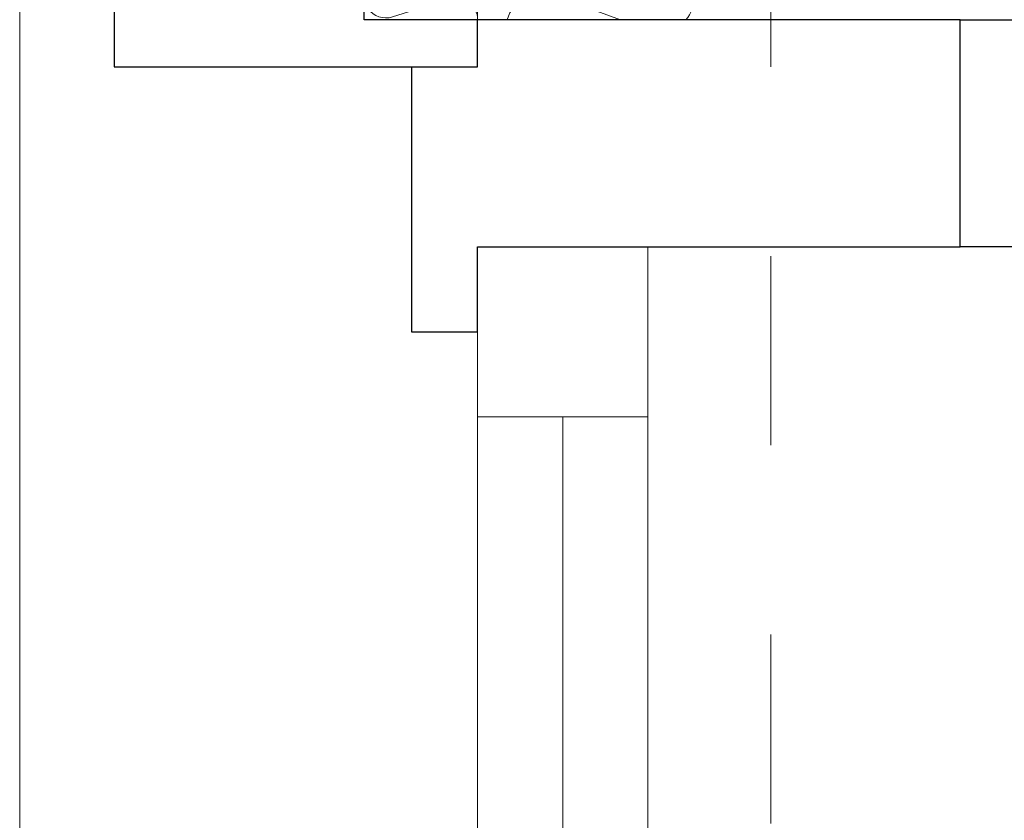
# Model space of a CAD drawing. Header units: metres. Extents: x -180 to 4, y -49 to 6.
# Tile 74 of 256: x -176.018 to -175.498, y -20.595 to -20.172. Entities that reach past the tile are written whole.
import ezdxf

# ---------------------------------------------------------------- set-up
doc = ezdxf.new("R2010")
doc.units = ezdxf.units.M
doc.header["$LTSCALE"] = 0.05
doc.header["$PDMODE"] = 1
doc.header["$PDSIZE"] = -2
doc.linetypes.add('Linienart-20', pattern=[2.116531, 1.058062, -1.058469])
doc.linetypes.add('Linienart-34', pattern=[4.233, 2.116, -2.117])
doc.layers.get('0').update_dxf_attribs({"lineweight": 25})
for name, color, linetype, lineweight, true_color in [('30 -33 Aussenwände- 7 Fassade_ Elemente', 7, 'Continuous', 9, 0x00aacc), ('30 -35 Decken- 1 Konstruktion-Träger- Stahlbeton', 7, 'Continuous', 13, 0x33aa00), ('70 -73 Bauteildarst.- 3 verdeckt 0.35', 4, 'Linienart-34', 35, 0x00ffff), ('70 -76 Bemaßung- 2 Allgemein', 7, 'Continuous', 5, 0x6666cc), ('CW-Unsichtbar', 7, 'Continuous', 9, 0x599559)]:
    doc.layers.add(name, color=color, linetype=linetype, lineweight=lineweight, true_color=true_color)
doc.layers.add('Keine', color=7, linetype='Continuous', lineweight=9)
doc.styles.add('Arial', font='arial.ttf')
doc.dimstyles.new('k+k_klein', dxfattribs={"dimtxt": 0.100689, "dimasz": 0.05302, "dimexe": 0.05, "dimexo": 0.15, "dimgap": 0.005, "dimtad": 1, "dimdec": 3, "dimtxsty": 'Arial', "dimblk": 'VW_SLASH-2', "dimblk1": 'VW_SLASH-2', "dimblk2": 'VW_SLASH-2', "dimcen": 0, "dimdle": 0.025, "dimadec": 3, "dimazin": 0, "dimtfac": 0.75, "dimtdec": 3, "dimtix": 1, "dimtmove": 0, "dimatfit": 0, "dimldrblk": 'VW_FILLEDARROW', "dimfxl": 0.1, "dimfxlon": 1, "dimfrac": 2, "dimtolj": 1, "dimarcsym": 0})

# ---------------------------------------------------------------- blocks, each defined once
blk = doc.blocks.new('Gruppe-8')
at = {"layer": '30 -33 Aussenwände- 7 Fassade_ Elemente', "lineweight": 9, "transparency": 33554687, "flags": 128}
for points in [[(0.2065, -11.47915, 1.372583), (0.2065, -11.39172), (0.0865, -11.43029, -1.372995), (0.0865, -11.34286), (0.2065, -11.38722, 1.372583), (0.2065, -11.29979), (0.0865, -11.33836, -1.372995), (0.0865, -11.25093), (0.2065, -11.29529, 1.372583), (0.2065, -11.20787), (0.0865, -11.24643, -1.372995), (0.0865, -11.15901), (0.2065, -11.20337, 1.372583), (0.2065, -11.11594), (0.0865, -11.15451, -1.372995), (0.0865, -11.06708), (0.2065, -11.11144, 1.372583), (0.2065, -11.02402)], [(0.2665, -11.528, 0.513088), (0.2065, -11.48365), (0.0865, -11.52221, -1.372995), (0.0865, -11.43479), (0.2065, -11.47915, 1.372583), (0.2065, -11.39172), (0.0865, -11.43029, -1.372995), (0.0865, -11.34286), (0.2065, -11.38722, 1.372583), (0.2065, -11.29979)]]:
    blk.add_lwpolyline(points, format="xyb", dxfattribs=at)
blk = doc.blocks.new('Gruppe-9')
at = {"layer": '30 -33 Aussenwände- 7 Fassade_ Elemente', "transparency": 33554687}
blk.add_blockref('Gruppe-8', (0, 0), dxfattribs=at)
blk = doc.blocks.new('Dämmung-2')
at = {"layer": '30 -33 Aussenwände- 7 Fassade_ Elemente', "color": 7, "transparency": 33554687}
blk.add_blockref('Gruppe-9', (0, 0), dxfattribs=at)
at = {"layer": '30 -33 Aussenwände- 7 Fassade_ Elemente', "color": 0, "flags": 1}
for tag in ['instanceID', 'prm0_value', 'prm1_value', 'prm2_value', 'prm3_value', 'prm4_value', 'prm5_value', 'prm6_value', 'IFC_UUID', 'prm0_name', 'prm0_type', 'prm1_name', 'prm1_type', 'prm2_name', 'prm2_type', 'prm3_name', 'prm3_type', 'prm4_name', 'prm4_type', 'prm5_name', 'prm5_type', 'prm6_name', 'prm6_type']:
    blk.add_attdef(tag, (-175.7718, -27.97204), '', height=0.00018, dxfattribs=at)
blk = doc.blocks.new('Gruppe-11')
at = {"layer": '30 -33 Aussenwände- 7 Fassade_ Elemente', "lineweight": 9, "transparency": 33554687, "flags": 128}
for points in [[(0.07161, -3.99989, 0.324435), (0.08443, -3.99572, 0.324435), (0.08444, -3.98223, 0.324435), (0.07163, -3.97804), (0.04162, -3.98766, -0.324488), (0.02881, -3.98346, -0.324488), (0.02882, -3.96998, -0.324488), (0.04164, -3.9658), (0.07163, -3.97691, 0.324435), (0.08445, -3.97273, 0.324435), (0.08446, -3.95925, 0.324435), (0.07165, -3.95506), (0.04164, -3.96467, -0.324488), (0.02883, -3.96048, -0.324488), (0.02884, -3.94699, -0.324488), (0.04166, -3.94282), (0.07165, -3.95393, 0.324435), (0.08447, -3.94975, 0.324435), (0.08448, -3.93627, 0.324435), (0.07167, -3.93207), (0.04166, -3.94169, -0.688254), (0.02823, -3.92496)], [(0.08554, -3.92501, -0.374705), (0.07167, -3.93095), (0.05557, -3.92498)], [(0.07151, -4.13778, 1.372583), (0.07153, -4.11593), (0.04152, -4.12554, -1.372995), (0.04154, -4.10369), (0.07153, -4.1148, 1.372583), (0.07154, -4.09294), (0.04154, -4.10256, -1.372995), (0.04155, -4.08071), (0.07154, -4.09182, 1.372583), (0.07156, -4.06996), (0.04155, -4.07958, -1.372995), (0.04157, -4.05773), (0.07156, -4.06884, 1.372583), (0.07158, -4.04698), (0.04157, -4.0566, -1.372995), (0.04159, -4.03474), (0.07158, -4.04586, 1.372583), (0.0716, -4.024), (0.04159, -4.03362, -1.372995), (0.04161, -4.01176), (0.0716, -4.02287, 1.372583), (0.07161, -4.00102), (0.04161, -4.01064, -1.372995), (0.04162, -3.98878), (0.07161, -3.99989, 1.372583), (0.07163, -3.97804), (0.04162, -3.98766, -1.372995), (0.04164, -3.9658), (0.07163, -3.97691, 1.372583), (0.07165, -3.95506), (0.04164, -3.96467, -1.372995), (0.04166, -3.94282)], [(0.0865, -4.15001, 0.513088), (0.07151, -4.13891), (0.0415, -4.14853, -1.372995), (0.04152, -4.12667), (0.07151, -4.13778, 1.372583), (0.07153, -4.11593), (0.04152, -4.12554, -1.372995), (0.04154, -4.10369), (0.07153, -4.1148, 1.372583), (0.07154, -4.09294)]]:
    blk.add_lwpolyline(points, format="xyb", dxfattribs=at)
blk = doc.blocks.new('Gruppe-12')
at = {"layer": '30 -33 Aussenwände- 7 Fassade_ Elemente', "transparency": 33554687}
blk.add_blockref('Gruppe-11', (0, 0), dxfattribs=at)
blk = doc.blocks.new('Dämmung-3')
at = {"layer": '30 -33 Aussenwände- 7 Fassade_ Elemente', "color": 7, "transparency": 33554687}
blk.add_blockref('Gruppe-12', (0, 0), dxfattribs=at)
at = {"layer": '30 -33 Aussenwände- 7 Fassade_ Elemente', "color": 0, "flags": 1}
for tag in ['instanceID', 'prm0_value', 'prm1_value', 'prm2_value', 'prm3_value', 'prm4_value', 'prm5_value', 'prm6_value', 'IFC_UUID', 'prm0_name', 'prm0_type', 'prm1_name', 'prm1_type', 'prm2_name', 'prm2_type', 'prm3_name', 'prm3_type', 'prm4_name', 'prm4_type', 'prm5_name', 'prm5_type', 'prm6_name', 'prm6_type']:
    blk.add_attdef(tag, (-175.84944, -20.17205), '', height=0.00018, dxfattribs=at)
blk = doc.blocks.new('Gruppe-16')
at = {"color": 255}
blk.add_wipeout([(-176.018, -28.19704), (-176.018, -19.94704), (-175.221, -19.94704), (-175.221, -28.19704)], dxfattribs=at).dxf.layer = '30 -33 Aussenwände- 7 Fassade_ Elemente'
blk.add_wipeout([(-175.776, -27.97204), (-175.428, -27.97204), (-175.428, -20.17204), (-175.776, -20.17204), (-175.776, -20.01704), (-176.018, -20.01704), (-176.018, -28.13204), (-175.776, -28.13204)], dxfattribs=at).dxf.layer = '30 -33 Aussenwände- 7 Fassade_ Elemente'
at = {"layer": '30 -33 Aussenwände- 7 Fassade_ Elemente', "flags": 128}
blk.add_lwpolyline([(-175.776, -27.97204), (-175.428, -27.97204), (-175.428, -20.17204), (-175.776, -20.17204), (-175.776, -20.01704), (-176.018, -20.01704), (-176.018, -28.13204), (-175.776, -28.13204)], close=True, dxfattribs=at)
at = {"color": 255}
blk.add_wipeout([(-175.968, -27.94704), (-175.968, -20.19704), (-175.776, -20.19704), (-175.776, -27.94704)], dxfattribs=at).dxf.layer = '30 -33 Aussenwände- 7 Fassade_ Elemente'
at = {"layer": '30 -33 Aussenwände- 7 Fassade_ Elemente', "flags": 128}
blk.add_lwpolyline([(-175.968, -27.94704), (-175.968, -20.19704), (-175.776, -20.19704), (-175.776, -27.94704)], close=True, dxfattribs=at)
at = {"color": 255, "lineweight": 25}
blk.add_wipeout([(-175.776, -28.19704), (-175.776, -19.94704), (-175.661, -19.94704), (-175.661, -20.17204), (-175.503, -20.17204), (-175.503, -27.97204), (-175.661, -27.97204), (-175.661, -28.19704)], dxfattribs=at).dxf.layer = '30 -33 Aussenwände- 7 Fassade_ Elemente'
at = {"layer": '30 -33 Aussenwände- 7 Fassade_ Elemente', "lineweight": 25}
blk.add_line((-175.776, -28.19704), (-175.776, -19.94704), dxfattribs=at)
at = {"layer": '30 -33 Aussenwände- 7 Fassade_ Elemente', "lineweight": 25, "flags": 128}
blk.add_lwpolyline([(-175.661, -19.94704), (-175.661, -20.17204), (-175.503, -20.17204), (-175.503, -27.97204), (-175.661, -27.97204), (-175.661, -28.19704)], dxfattribs=at)
at = {"layer": '30 -33 Aussenwände- 7 Fassade_ Elemente', "rotation": 180}
blk.add_blockref('Dämmung-2', (-175.4945, -31.70004), dxfattribs=at)
at = {"color": 255, "lineweight": 25}
blk.add_wipeout([(-175.776, -20.17204), (-175.836, -20.17204), (-175.836, -20.03204), (-175.968, -20.03204), (-175.968, -20.19704), (-175.776, -20.19704)], dxfattribs=at).dxf.layer = '30 -33 Aussenwände- 7 Fassade_ Elemente'
at = {"layer": '30 -33 Aussenwände- 7 Fassade_ Elemente', "lineweight": 25, "flags": 128}
blk.add_lwpolyline([(-175.776, -20.17204), (-175.836, -20.17204), (-175.836, -20.03204), (-175.968, -20.03204), (-175.968, -20.19704), (-175.776, -20.19704)], close=True, dxfattribs=at)
at = {"layer": '30 -33 Aussenwände- 7 Fassade_ Elemente'}
blk.add_blockref('Dämmung-3', (-175.86252, -16.02204), dxfattribs=at)
blk = doc.blocks.new('Gruppe-6271')
at = {"color": 255, "linetype": 'Continuous', "lineweight": 9, "transparency": 33554687}
blk.add_wipeout([(-0.5725, 0.035), (-0.5725, -0.225), (0.5725, -0.225), (0.5725, 0.035)], dxfattribs=at).dxf.layer = '30 -33 Aussenwände- 7 Fassade_ Elemente'
at = {"layer": '30 -33 Aussenwände- 7 Fassade_ Elemente', "color": 7, "linetype": 'Continuous', "lineweight": 9, "transparency": 33554687, "flags": 128}
blk.add_lwpolyline([(-0.5725, 0.035), (-0.5725, -0.225), (0.5725, -0.225), (0.5725, 0.035)], dxfattribs=at)
blk = doc.blocks.new('Gruppe-6272')
at = {"color": 255, "linetype": 'Continuous', "lineweight": 9, "transparency": 33554687}
blk.add_wipeout([(-0.5725, 0.125), (-0.5725, 0.225), (0.5725, 0.225), (0.5725, 0.125)], dxfattribs=at).dxf.layer = '30 -33 Aussenwände- 7 Fassade_ Elemente'
at = {"layer": '30 -33 Aussenwände- 7 Fassade_ Elemente', "color": 7, "linetype": 'Continuous', "lineweight": 9, "transparency": 33554687, "flags": 128}
blk.add_lwpolyline([(-0.5725, 0.125), (-0.5725, 0.225), (0.5725, 0.225), (0.5725, 0.125)], dxfattribs=at)
blk = doc.blocks.new('Gruppe-6273')
at = {"color": 255, "linetype": 'Continuous', "lineweight": 5, "transparency": 33554687}
blk.add_wipeout([(-0.4925, 0.1075), (-0.4925, 0.125), (0.4925, 0.125), (0.4925, 0.1075)], dxfattribs=at).dxf.layer = '30 -33 Aussenwände- 7 Fassade_ Elemente'
blk = doc.blocks.new('Gruppe-6274')
at = {"layer": '30 -33 Aussenwände- 7 Fassade_ Elemente', "color": 7, "linetype": 'Continuous', "lineweight": 9, "transparency": 33554687}
blk.add_line((-0.4925, 0.125), (0.4925, 0.125), dxfattribs=at)
at = {"color": 255, "linetype": 'Continuous', "lineweight": 9, "transparency": 33554687}
blk.add_wipeout([(-0.4925, 0.125), (0.4925, 0.125), (0.4925, 0.035), (-0.4925, 0.035)], dxfattribs=at).dxf.layer = '30 -33 Aussenwände- 7 Fassade_ Elemente'
at = {"layer": '30 -33 Aussenwände- 7 Fassade_ Elemente', "color": 7, "linetype": 'Continuous', "lineweight": 9, "transparency": 33554687}
blk.add_line((0.4925, 0.08), (-0.4925, 0.08), dxfattribs=at)
at = {"layer": '30 -33 Aussenwände- 7 Fassade_ Elemente', "color": 7, "linetype": 'Continuous', "lineweight": 9, "transparency": 33554687, "flags": 128}
blk.add_lwpolyline([(-0.4925, 0.125), (0.4925, 0.125), (0.4925, 0.035), (-0.4925, 0.035)], close=True, dxfattribs=at)
blk = doc.blocks.new('Gruppe-6275')
at = {"color": 255, "linetype": 'Continuous', "lineweight": 9, "transparency": 33554687}
blk.add_wipeout([(0.5725, 0.125), (0.4925, 0.125), (0.4925, 0.035), (0.5725, 0.035)], dxfattribs=at).dxf.layer = '30 -33 Aussenwände- 7 Fassade_ Elemente'
at = {"layer": '30 -33 Aussenwände- 7 Fassade_ Elemente', "color": 7, "linetype": 'Continuous', "lineweight": 9, "transparency": 33554687}
for p, q in [((0.4925, 0.035), (0.4925, 0.125)), ((0.5725, 0.035), (0.5725, 0.125))]:
    blk.add_line(p, q, dxfattribs=at)
at = {"layer": '30 -33 Aussenwände- 7 Fassade_ Elemente', "color": 7, "linetype": 'Continuous', "lineweight": 9, "transparency": 33554687, "flags": 128}
blk.add_lwpolyline([(0.5725, 0.125), (0.4925, 0.125), (0.4925, 0.035), (0.5725, 0.035)], close=True, dxfattribs=at)
blk = doc.blocks.new('Gruppe-6276')
at = {"layer": '30 -33 Aussenwände- 7 Fassade_ Elemente', "color": 7, "transparency": 33554687}
for name in ['Gruppe-6272', 'Gruppe-6271']:
    blk.add_blockref(name, (0, 0), dxfattribs=at)
blk.add_blockref('Gruppe-6273', (0, 0), dxfattribs=at)
blk.add_blockref('Gruppe-6274', (0, 0), dxfattribs=at)
blk.add_blockref('Gruppe-6275', (0, 0), dxfattribs=at)
blk = doc.blocks.new('Fenster (2D)-265')
at = {"layer": 'CW-Unsichtbar', "linetype": 'Continuous', "lineweight": 5, "transparency": 33554687}
blk.add_point((0.5725, 0), dxfattribs=at)
at = {"layer": '30 -33 Aussenwände- 7 Fassade_ Elemente', "color": 0, "flags": 1}
for tag in ['instanceID', 'IFC_UUID']:
    blk.add_attdef(tag, (-175.876, -21.44704), '', height=0.00018, dxfattribs=at)
at = {"layer": '30 -33 Aussenwände- 7 Fassade_ Elemente', "color": 7, "transparency": 33554687}
blk.add_blockref('Gruppe-6276', (0, 0), dxfattribs=at)
blk = doc.blocks.new('Gruppe-6277')
at = {"color": 255}
blk.add_wipeout([(-175.776, -21.44704), (-175.776, -20.29204), (-175.686, -20.29204), (-175.686, -21.44704)], dxfattribs=at).dxf.layer = '30 -33 Aussenwände- 7 Fassade_ Elemente'
at = {"layer": '30 -33 Aussenwände- 7 Fassade_ Elemente', "flags": 128}
blk.add_lwpolyline([(-175.776, -21.44704), (-175.776, -20.29204), (-175.686, -20.29204), (-175.686, -21.44704)], close=True, dxfattribs=at)
at = {"color": 255, "lineweight": 18}
blk.add_wipeout([(-175.686, -20.38204), (-175.776, -20.38204), (-175.776, -20.29204), (-175.686, -20.29204)], dxfattribs=at).dxf.layer = '30 -33 Aussenwände- 7 Fassade_ Elemente'
at = {"layer": '30 -33 Aussenwände- 7 Fassade_ Elemente', "lineweight": 18}
blk.add_line((-175.731, -21.36704), (-175.731, -20.38204), dxfattribs=at)
at = {"layer": '30 -33 Aussenwände- 7 Fassade_ Elemente', "lineweight": 18, "flags": 128}
blk.add_lwpolyline([(-175.686, -20.38204), (-175.776, -20.38204), (-175.776, -20.29204), (-175.686, -20.29204)], close=True, dxfattribs=at)
blk = doc.blocks.new('Gruppe-6285')
at = {"layer": '30 -33 Aussenwände- 7 Fassade_ Elemente', "lineweight": 9, "transparency": 33554687, "flags": 128}
for points in [[(0.07161, -3.99989, 0.324435), (0.08443, -3.99572, 0.324435), (0.08444, -3.98223, 0.324435), (0.07163, -3.97804), (0.04162, -3.98766, -0.324488), (0.02881, -3.98346, -0.324488), (0.02882, -3.96998, -0.324488), (0.04164, -3.9658), (0.07163, -3.97691, 0.324435), (0.08445, -3.97273, 0.324435), (0.08446, -3.95925, 0.324435), (0.07165, -3.95506), (0.04164, -3.96467, -0.324488), (0.02883, -3.96048, -0.324488), (0.02884, -3.94699, -0.324488), (0.04166, -3.94282), (0.07165, -3.95393, 0.324435), (0.08447, -3.94975, 0.324435), (0.08448, -3.93627, 0.324435), (0.07167, -3.93207), (0.04166, -3.94169, -0.688254), (0.02823, -3.92496)], [(0.08554, -3.92501, -0.374705), (0.07167, -3.93095), (0.05557, -3.92498)], [(0.07151, -4.13778, 1.372583), (0.07153, -4.11593), (0.04152, -4.12554, -1.372995), (0.04154, -4.10369), (0.07153, -4.1148, 1.372583), (0.07154, -4.09294), (0.04154, -4.10256, -1.372995), (0.04155, -4.08071), (0.07154, -4.09182, 1.372583), (0.07156, -4.06996), (0.04155, -4.07958, -1.372995), (0.04157, -4.05773), (0.07156, -4.06884, 1.372583), (0.07158, -4.04698), (0.04157, -4.0566, -1.372995), (0.04159, -4.03474), (0.07158, -4.04586, 1.372583), (0.0716, -4.024), (0.04159, -4.03362, -1.372995), (0.04161, -4.01176), (0.0716, -4.02287, 1.372583), (0.07161, -4.00102), (0.04161, -4.01064, -1.372995), (0.04162, -3.98878), (0.07161, -3.99989, 1.372583), (0.07163, -3.97804), (0.04162, -3.98766, -1.372995), (0.04164, -3.9658), (0.07163, -3.97691, 1.372583), (0.07165, -3.95506), (0.04164, -3.96467, -1.372995), (0.04166, -3.94282)], [(0.0865, -4.15001, 0.513088), (0.07151, -4.13891), (0.0415, -4.14853, -1.372995), (0.04152, -4.12667), (0.07151, -4.13778, 1.372583), (0.07153, -4.11593), (0.04152, -4.12554, -1.372995), (0.04154, -4.10369), (0.07153, -4.1148, 1.372583), (0.07154, -4.09294)]]:
    blk.add_lwpolyline(points, format="xyb", dxfattribs=at)
blk = doc.blocks.new('Gruppe-6286')
at = {"layer": '30 -33 Aussenwände- 7 Fassade_ Elemente', "transparency": 33554687}
blk.add_blockref('Gruppe-6285', (0, 0), dxfattribs=at)
blk = doc.blocks.new('Dämmung-348')
at = {"layer": '30 -33 Aussenwände- 7 Fassade_ Elemente', "color": 7, "transparency": 33554687}
blk.add_blockref('Gruppe-6286', (0, 0), dxfattribs=at)
at = {"layer": '30 -33 Aussenwände- 7 Fassade_ Elemente', "color": 0, "flags": 1}
for tag in ['instanceID', 'prm0_value', 'prm1_value', 'prm2_value', 'prm3_value', 'prm4_value', 'prm5_value', 'prm6_value', 'IFC_UUID', 'prm0_name', 'prm0_type', 'prm1_name', 'prm1_type', 'prm2_name', 'prm2_type', 'prm3_name', 'prm3_type', 'prm4_name', 'prm4_type', 'prm5_name', 'prm5_type', 'prm6_name', 'prm6_type']:
    blk.add_attdef(tag, (-175.84944, -20.17205), '', height=0.00018, dxfattribs=at)
blk = doc.blocks.new('Gruppe-6288')
at = {"layer": '30 -33 Aussenwände- 7 Fassade_ Elemente', "lineweight": 9, "transparency": 33554687, "flags": 128}
for points in [[(0.1015, -4.05304, 0.324435), (0.12286, -4.04606, 0.324435), (0.12286, -4.02359, 0.324435), (0.1015, -4.01661), (0.0515, -4.03268, -0.324488), (0.03014, -4.0257, -0.324488), (0.03014, -4.00323, -0.324488), (0.0515, -3.99625), (0.1015, -4.01474, 0.324435), (0.12286, -4.00776, 0.324435), (0.12286, -3.98529, 0.324435), (0.1015, -3.97831), (0.0515, -3.99438, -0.324488), (0.03014, -3.9874, -0.324488), (0.03014, -3.96493, -0.324488), (0.0515, -3.95795), (0.1015, -3.97643, 0.324435), (0.12286, -3.96945, 0.324435), (0.12286, -3.94699, 0.324435), (0.1015, -3.94001), (0.0515, -3.95608, -0.767984), (0.03146, -3.925)], [(0.12581, -3.925, -0.426772), (0.1015, -3.93813), (0.06598, -3.925)], [(0.1015, -4.12964, 1.372583), (0.1015, -4.09322), (0.0515, -4.10929, -1.372995), (0.0515, -4.07286), (0.1015, -4.09134, 1.372583), (0.1015, -4.05491), (0.0515, -4.07098, -1.372995), (0.0515, -4.03456), (0.1015, -4.05304, 1.372583), (0.1015, -4.01661), (0.0515, -4.03268, -1.372995), (0.0515, -3.99625), (0.1015, -4.01474, 1.372583), (0.1015, -3.97831), (0.0515, -3.99438, -1.372995), (0.0515, -3.95795)], [(0.1265, -4.15, 0.513088), (0.1015, -4.13152), (0.0515, -4.14759, -1.372995), (0.0515, -4.11116), (0.1015, -4.12964, 1.372583), (0.1015, -4.09322), (0.0515, -4.10929, -1.372995), (0.0515, -4.07286), (0.1015, -4.09134, 1.372583), (0.1015, -4.05491)]]:
    blk.add_lwpolyline(points, format="xyb", dxfattribs=at)
blk = doc.blocks.new('Gruppe-6289')
at = {"layer": '30 -33 Aussenwände- 7 Fassade_ Elemente', "transparency": 33554687}
blk.add_blockref('Gruppe-6288', (0, 0), dxfattribs=at)
blk = doc.blocks.new('Dämmung-349')
at = {"layer": '30 -33 Aussenwände- 7 Fassade_ Elemente', "color": 7, "transparency": 33554687}
blk.add_blockref('Gruppe-6289', (0, 0), dxfattribs=at)
at = {"layer": '30 -33 Aussenwände- 7 Fassade_ Elemente', "color": 0, "flags": 1}
for tag in ['instanceID', 'prm0_value', 'prm1_value', 'prm2_value', 'prm3_value', 'prm4_value', 'prm5_value', 'prm6_value', 'IFC_UUID', 'prm0_name', 'prm0_type', 'prm1_name', 'prm1_type', 'prm2_name', 'prm2_type', 'prm3_name', 'prm3_type', 'prm4_name', 'prm4_type', 'prm5_name', 'prm5_type', 'prm6_name', 'prm6_type']:
    blk.add_attdef(tag, (-175.7655, -20.17204), '', height=0.00018, dxfattribs=at)
blk = doc.blocks.new('Gruppe-6290')
at = {"layer": '30 -33 Aussenwände- 7 Fassade_ Elemente', "rotation": 90}
blk.add_blockref('Fenster (2D)-265', (-175.651, -20.87454), dxfattribs=at)
at = {"color": 255}
blk.add_wipeout([(-176.018, -22.94704), (-176.018, -19.94704), (-175.221, -19.94704), (-175.221, -22.94704)], dxfattribs=at).dxf.layer = '30 -33 Aussenwände- 7 Fassade_ Elemente'
blk.add_wipeout([(-175.776, -22.72204), (-175.221, -22.72204), (-175.221, -20.17204), (-175.776, -20.17204), (-175.776, -20.01704), (-176.018, -20.01704), (-176.018, -22.87704), (-175.776, -22.87704)], dxfattribs=at).dxf.layer = '30 -33 Aussenwände- 7 Fassade_ Elemente'
at = {"layer": '30 -33 Aussenwände- 7 Fassade_ Elemente', "flags": 128}
blk.add_lwpolyline([(-175.776, -22.72204), (-175.221, -22.72204), (-175.221, -20.17204), (-175.776, -20.17204), (-175.776, -20.01704), (-176.018, -20.01704), (-176.018, -22.87704), (-175.776, -22.87704)], close=True, dxfattribs=at)
at = {"layer": '70 -73 Bauteildarst.- 3 verdeckt 0.35', "color": 7}
blk.add_blockref('Gruppe-6277', (0, 0), dxfattribs=at)
at = {"color": 255, "lineweight": 25}
blk.add_wipeout([(-175.811, -20.33704), (-175.776, -20.33704), (-175.776, -20.29204), (-175.521, -20.29204), (-175.521, -20.17204), (-175.811, -20.17204)], dxfattribs=at).dxf.layer = '30 -33 Aussenwände- 7 Fassade_ Elemente'
at = {"layer": '30 -33 Aussenwände- 7 Fassade_ Elemente', "lineweight": 25, "flags": 128}
blk.add_lwpolyline([(-175.811, -20.33704), (-175.776, -20.33704), (-175.776, -20.29204), (-175.521, -20.29204), (-175.521, -20.17204), (-175.811, -20.17204)], close=True, dxfattribs=at)
at = {"color": 255, "lineweight": 25}
blk.add_wipeout([(-175.811, -20.33704), (-175.776, -20.33704), (-175.776, -20.29204), (-175.521, -20.29204), (-175.521, -20.17204), (-175.811, -20.17204)], dxfattribs=at).dxf.layer = '30 -33 Aussenwände- 7 Fassade_ Elemente'
at = {"layer": '30 -33 Aussenwände- 7 Fassade_ Elemente', "lineweight": 25, "flags": 128}
blk.add_lwpolyline([(-175.811, -20.33704), (-175.776, -20.33704), (-175.776, -20.29204), (-175.521, -20.29204), (-175.521, -20.17204), (-175.811, -20.17204)], close=True, dxfattribs=at)
at = {"layer": '30 -33 Aussenwände- 7 Fassade_ Elemente', "rotation": 180}
blk.add_blockref('Dämmung-349', (-175.6345, -24.09704), dxfattribs=at)
at = {"color": 255, "lineweight": 25}
for points in [[(-175.776, -20.17204), (-175.836, -20.17204), (-175.836, -20.03204), (-175.968, -20.03204), (-175.968, -20.19704), (-175.776, -20.19704)], [(-175.521, -20.29204), (-175.521, -20.17204), (-175.221, -20.17204), (-175.221, -20.29204)]]:
    blk.add_wipeout(points, dxfattribs=at).dxf.layer = '30 -33 Aussenwände- 7 Fassade_ Elemente'
at = {"layer": '30 -33 Aussenwände- 7 Fassade_ Elemente', "lineweight": 25, "flags": 128}
for points in [[(-175.776, -20.17204), (-175.836, -20.17204), (-175.836, -20.03204), (-175.968, -20.03204), (-175.968, -20.19704), (-175.776, -20.19704)], [(-175.521, -20.29204), (-175.521, -20.17204), (-175.221, -20.17204), (-175.221, -20.29204)]]:
    blk.add_lwpolyline(points, close=True, dxfattribs=at)
at = {"layer": '30 -33 Aussenwände- 7 Fassade_ Elemente'}
blk.add_blockref('Dämmung-348', (-175.86252, -16.02204), dxfattribs=at)
blk = doc.blocks.new('Gruppe-9713')
at = {"layer": '30 -35 Decken- 1 Konstruktion-Träger- Stahlbeton', "color": 7, "linetype": 'Linienart-20', "lineweight": 13, "transparency": 33554687}
blk.add_line((-175.621, -11.89704), (-175.621, -30.99704), dxfattribs=at)
at = {"layer": '30 -35 Decken- 1 Konstruktion-Träger- Stahlbeton', "color": 0, "flags": 1}
for tag in ['instanceID', 'IFC_UUID']:
    blk.add_attdef(tag, (-175.621, -30.99704), '', height=0.00018, dxfattribs=at)
blk = doc.blocks.new('_01-OG1_Tragwerk (2D)')
at = {"layer": '30 -33 Aussenwände- 7 Fassade_ Elemente', "color": 7}
blk.add_blockref('Gruppe-16', (0, 0), dxfattribs=at)
blk.add_blockref('Gruppe-6290', (0, 0), dxfattribs=at)
at = {"layer": '30 -35 Decken- 1 Konstruktion-Träger- Stahlbeton'}
blk.add_blockref('Gruppe-9713', (0, 0), dxfattribs=at)
blk = doc.blocks.new('VW_SLASH-2')
at = {"color": 0, "linetype": 'ByBlock', "lineweight": -2, "transparency": 16777216}
blk.add_line((0.4715, 0), (-1, 0), dxfattribs=at)
at = {"color": 0, "lineweight": 5, "transparency": 16777216, "flags": 128}
blk.add_lwpolyline([(0.5004, 0.5004), (-0.5004, -0.5004)], dxfattribs=at)
blk = doc.blocks.new('*D16984')
at = {"layer": '70 -76 Bemaßung- 2 Allgemein', "color": 0, "lineweight": -2}
for p, q in [((-177.768, -19.96402), (-177.768, -19.911)), ((-177.668, -20.01704), (-177.818, -20.01704)), ((-177.768, -20.23204), (-177.768, -20.01704)), ((-177.668, -20.23204), (-177.818, -20.23204)), ((-177.768, -20.28506), (-177.768, -20.33808))]:
    blk.add_line(p, q, dxfattribs=at)
at = {"layer": 'Defpoints', "color": 0}
for p in [(-177.768, -20.01704), (-176.018, -20.01704), (-175.521, -20.23204)]:
    blk.add_point(p, dxfattribs=at)
at = {"layer": '70 -76 Bemaßung- 2 Allgemein', "color": 0, "lineweight": -2, "xscale": 0.05302001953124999, "yscale": 0.05302001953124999, "zscale": 0.05302001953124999}
for p, rotation in [((-177.768, -20.01704), 270), ((-177.768, -20.23204), 90)]:
    blk.add_blockref('VW_SLASH-2', p, dxfattribs=dict(at, rotation=rotation))
at = {"layer": '70 -76 Bemaßung- 2 Allgemein', "color": 0, "insert": (-177.85896, -20.34448), "char_height": 0.1006887, "attachment_point": 5, "rotation": 90, "style": 'Arial'}
blk.add_mtext('\\A1;21\\S5^ ;', dxfattribs=at)
blk = doc.blocks.new('VW_FILLEDARROW')
at = {"linetype": 'Continuous', "lineweight": 0, "transparency": 16777216}
blk.add_hatch(color=0, dxfattribs=at).paths.add_polyline_path([(-2.8289, 0.758), (0, 0), (-2.8289, -0.758)])
at = {"color": 0, "lineweight": 5, "transparency": 16777216, "flags": 128}
blk.add_lwpolyline([(-2.8289, 0.758), (0, 0), (-2.8289, -0.758)], close=True, dxfattribs=at)
blk = doc.blocks.new('*D16985')
at = {"layer": '70 -76 Bemaßung- 2 Allgemein', "color": 0, "lineweight": -2}
for p, q in [((-177.668, -20.23204), (-177.818, -20.23204)), ((-177.768, -22.60902), (-177.768, -20.28506)), ((-177.668, -22.66204), (-177.818, -22.66204))]:
    blk.add_line(p, q, dxfattribs=at)
at = {"layer": 'Defpoints', "color": 0}
for p in [(-177.768, -20.23204), (-175.521, -20.23204), (-175.521, -22.66204)]:
    blk.add_point(p, dxfattribs=at)
at = {"layer": '70 -76 Bemaßung- 2 Allgemein', "color": 0, "lineweight": -2, "xscale": 0.05302001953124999, "yscale": 0.05302001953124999, "zscale": 0.05302001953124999}
for p, rotation in [((-177.768, -20.23204), 90), ((-177.768, -22.66204), 270)]:
    blk.add_blockref('VW_SLASH-2', p, dxfattribs=dict(at, rotation=rotation))
at = {"layer": '70 -76 Bemaßung- 2 Allgemein', "color": 0, "insert": (-177.83846, -21.44704), "char_height": 0.100689, "attachment_point": 5, "rotation": 90, "style": 'Arial'}
blk.add_mtext('\\A1;2,43', dxfattribs=at)
blk = doc.blocks.new('Gruppe-15271')
at = {"layer": '70 -76 Bemaßung- 2 Allgemein'}
dim = blk.add_linear_dim(base=(-177.76799996, -20.01704198), p1=(-175.52099996, -20.23204198), p2=(-176.01799996, -20.01704198), angle=270, text='21\\S5^ ;', dimstyle='k+k_klein', override={"dimtxt": 0.100689, "dimgap": 0.01, "dimdec": 8, "dimpost": '<>', "dimtxsty": 'Arial', "dimtix": 0, "dimtmove": 2}, dxfattribs=at)
dim.commit()
dim.dimension.update_dxf_attribs({"geometry": '*D16984', "text_midpoint": (-177.85896246, -20.34448367), "dimtype": 160})
dim = blk.add_linear_dim(base=(-177.76799996, -20.23204198), p1=(-175.52099996, -22.66204198), p2=(-175.52099996, -20.23204198), angle=270, text='2,43', dimstyle='k+k_klein', override={"dimtxt": 0.100689, "dimgap": 0.01, "dimdec": 8, "dimpost": '<>', "dimtxsty": 'Arial', "dimtmove": 2}, dxfattribs=at)
dim.commit()
dim.dimension.update_dxf_attribs({"geometry": '*D16985', "text_midpoint": (-177.8384635, -21.44704198)})
blk = doc.blocks.new('_OG1_2D Bemaßung_ Beschriftung (2D)')
at = {"layer": '70 -76 Bemaßung- 2 Allgemein'}
blk.add_blockref('Gruppe-15271', (0, 0), dxfattribs=at)

msp = doc.modelspace()

# ---------------------------------------------------------------- block references
at = {"layer": 'Keine', "color": 1}
msp.add_blockref('_01-OG1_Tragwerk (2D)', (0, 0), dxfattribs=at)

# ---------------------------------------------------------------- next in the draw order: block references
msp.add_blockref('_OG1_2D Bemaßung_ Beschriftung (2D)', (0, 0), dxfattribs=at)

doc.saveas('drawing.dxf')
